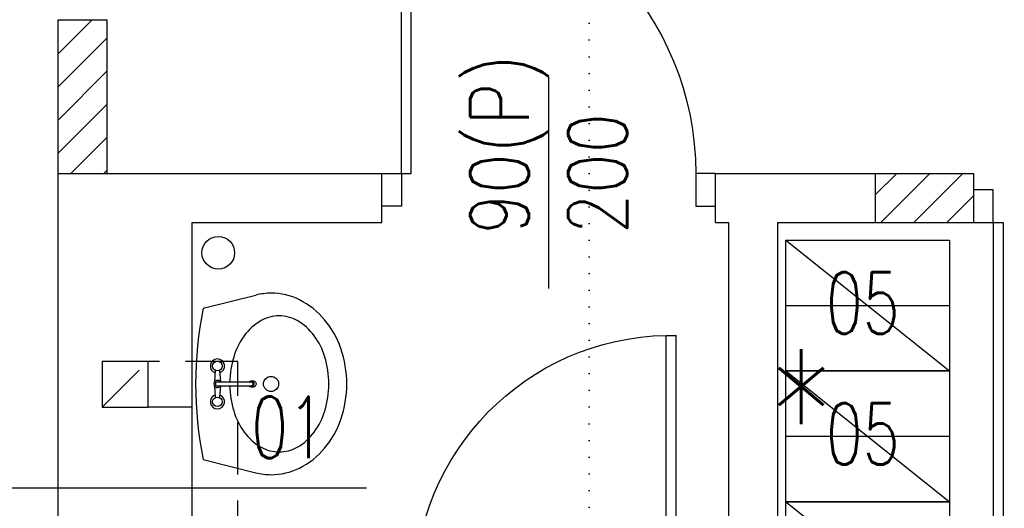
# Model space of a CAD drawing. Header units: millimetres. Extents: x 31969 to 285678, y -69766 to -1123.
# Tile 86 of 161: x 141974 to 142275, y -10462 to -10313. Entities that reach past the tile are written whole.
import ezdxf
from ezdxf.lldxf.tags import DXFTag

# ---------------------------------------------------------------- set-up
doc = ezdxf.new("R2010")
doc.units = ezdxf.units.MM
doc.linetypes.add('DOT', pattern=[0.25, 0, -0.25])
doc.linetypes.add('KRE_16_8', pattern=[24, 16, -8])
for name, color, linetype in [('a-opis 1', 3, 'Continuous'), ('a-opis 3', 15, 'Continuous'), ('a-opis stolarki 1', 3, 'Continuous'), ('a-opis stolarki 2', 1, 'Continuous'), ('a-opis technologii 2', 12, 'Continuous'), ('a-przekrój 1', 3, 'Continuous'), ('a-przekrój 2', 251, 'Continuous'), ('a-stolarka drzwiowa', 3, 'Continuous'), ('a-wentylacja', 3, 'Continuous'), ('a-wyposażenie', 84, 'Continuous'), ('a-ściany działowe projektowane', 5, 'Continuous'), ('a-ściany istniejące murowane', 6, 'Continuous')]:
    doc.layers.add(name, color=color, linetype=linetype)
doc.styles.add('RS01507', font='romans.shx', dxfattribs={"width": 0.7, "height": 0.15})
doc.styles.add('WYMIAR', font='romans.shx', dxfattribs={"width": 0.8})
tags = doc.linetypes.add('DASHED', pattern=[0.75, 0.5, -0.25]).pattern_tags.tags
tags[6:7] = [DXFTag(74, 4), DXFTag(75, 0), DXFTag(340, '0'), DXFTag(46, 1.0), DXFTag(50, 0.0), DXFTag(44, 0.0), DXFTag(45, 0.0)]
tags[4:5] = [DXFTag(74, 4), DXFTag(75, 0), DXFTag(340, '0'), DXFTag(46, 1.0), DXFTag(50, 0.0), DXFTag(44, 0.0), DXFTag(45, 0.0)]

# ---------------------------------------------------------------- blocks, each defined once
blk = doc.blocks.new('A$C742963B9')
at = {"layer": 'a-stolarka drzwiowa'}
for p, q in [((6, 88.49), (0, 88.49)), ((6, 78.49), (6, 88.49)), ((86, 78.49), (86, 88.49)), ((86, 88.49), (92, 88.49)), ((0, 78.49), (6, 78.49)), ((86, 78.49), (83, 78.49)), ((83, 78.49), (83, 0)), ((92, 78.49), (86, 78.49)), ((86, 78.49), (86, 0)), ((83, 0), (86, 0))]:
    blk.add_line(p, q, dxfattribs=at)
at = {"layer": 'a-stolarka drzwiowa', "linetype": 'DASHED', "lineweight": 25, "ltscale": 20}
blk.add_arc((84.5, 78.49), 78.5, 180, 268.9051, dxfattribs=at)
blk = doc.blocks.new('A$C42BE72CD')
at = {"layer": 'a-stolarka drzwiowa'}
for p, q in [((6, 99.95), (0, 99.95)), ((6, 89.95), (6, 99.95)), ((96, 89.95), (96, 99.95)), ((96, 99.95), (102, 99.95)), ((0, 89.95), (6, 89.95)), ((6, 89.95), (9, 89.95)), ((6, 89.95), (6, 0)), ((9, 89.95), (9, 0)), ((102, 89.95), (96, 89.95)), ((9, 0), (6, 0))]:
    blk.add_line(p, q, dxfattribs=at)
at = {"layer": 'a-stolarka drzwiowa', "linetype": 'DASHED', "lineweight": 25, "ltscale": 20}
blk.add_arc((6, 89.95), 90, 271.9102, 0, dxfattribs=at)

msp = doc.modelspace()

# ---------------------------------------------------------------- hatches: boundary and pattern name
at = {"layer": 'a-przekrój 2', "ltscale": 0.1}
h = msp.add_hatch(dxfattribs=at)
h.set_pattern_fill('LINE', color=256, scale=2.25, angle=45)
h.paths.add_polyline_path([(142266.07, -10375.1), (142266.07, -10360.1), (142236.07, -10360.1), (142236.07, -10375.1)])
h.paths.add_polyline_path([(142181.07, -10500.1), (142191.07, -10500.1), (142191.07, -10488.1), (142181.07, -10488.1)])
h.paths.add_polyline_path([(142089.07, -10500.1), (142089.07, -10488.1), (142027.07, -10488.1), (142027.07, -10500.1)])
h.paths.add_polyline_path([(142001.07, -10503.1), (141986.07, -10503.1), (141986.07, -10593.1), (142001.07, -10593.1)])
h.paths.add_polyline_path([(142001.07, -10313.1), (141986.07, -10313.1), (141986.07, -10360.1), (142001.07, -10360.1)])

# ---------------------------------------------------------------- linework, layer by layer
at = {"layer": 'a-opis 1', "linetype": 'DOT', "ltscale": 20}
msp.add_line((142148.48, -9498.2), (142148.5, -10504.8), dxfattribs=at)
at = {"layer": 'a-opis 3'}
msp.add_line((141951.83, -10456.2), (142080.41, -10456.2), dxfattribs=at)
at = {"layer": 'a-opis stolarki 1'}
msp.add_line((142136.07, -10330.58), (142136.07, -10395.25), dxfattribs=at)
at = {"layer": 'a-przekrój 1', "ltscale": 100}
msp.add_circle((142035.06, -10384.35), 5, dxfattribs=at)
at = {"layer": 'a-wentylacja', "linetype": 'KRE_16_8'}
for p, q in [((141999.57, -10431.6), (142013.57, -10417.6)), ((142041.07, -10417.6), (142013.57, -10417.6)), ((142041.07, -10500.1), (142041.07, -10417.6)), ((142027.07, -10431.6), (142013.57, -10431.6))]:
    msp.add_line(p, q, dxfattribs=at)
msp.add_lwpolyline([(141999.57, -10431.6), (142013.57, -10431.6), (142013.57, -10417.6), (141999.57, -10417.6)], close=True, dxfattribs=at)
at = {"layer": 'a-wyposażenie'}
for p, q in [((142208.63, -10380.45), (142258.63, -10420.45)), ((142030.43, -10401.33), (142046.52, -10397.29)), ((142208.63, -10400.45), (142258.63, -10400.45)), ((142034.14, -10420.29), (142033.88, -10423.83)), ((142035.41, -10420.29), (142035.68, -10423.83)), ((142208.63, -10420.45), (142258.63, -10460.45)), ((142034.78, -10423.83), (142045.12, -10423.83)), ((142045.12, -10423.54), (142045.76, -10423.54)), ((142033.88, -10425.06), (142034.14, -10428.6)), ((142034.78, -10425.06), (142045.12, -10425.06)), ((142035.68, -10425.06), (142035.41, -10428.6)), ((142045.12, -10425.36), (142045.76, -10425.36)), ((142208.63, -10440.45), (142258.63, -10440.45)), ((142030.43, -10447.56), (142046.52, -10451.6)), ((142208.63, -10460.45), (142258.63, -10500.45))]:
    msp.add_line(p, q, dxfattribs=at)
for points in [[(142208.63, -10420.45), (142208.63, -10380.45), (142258.63, -10380.45), (142258.63, -10420.45)], [(142208.63, -10460.45), (142208.63, -10420.45), (142258.63, -10420.45), (142258.63, -10460.45)], [(142208.63, -10500.45), (142208.63, -10460.45), (142258.63, -10460.45), (142258.63, -10500.45)]]:
    msp.add_lwpolyline(points, close=True, dxfattribs=at)
for points in [[(142051.24, -10452.19, 0.115836), (142059.86, -10450.16, 0.104065), (142067.58, -10444.06, 0.09084), (142072.54, -10435.28, 0.083285), (142074.35, -10424.45, 0.083285), (142072.54, -10413.61, 0.09084), (142067.58, -10404.83, 0.104065), (142059.86, -10398.73, 0.115836), (142051.24, -10396.71, 0.061594), (142046.52, -10397.29, 0.104065)], [(142038.56, -10425.06, 0.067885), (142039.76, -10432.67, 0.084294), (142042.98, -10439.16, 0.106458), (142048.16, -10443.79, 0.130058), (142053.69, -10445.25, 0.130058), (142059.22, -10443.79, 0.106458), (142064.4, -10439.16, 0.084294), (142067.63, -10432.67, 0.073345), (142068.84, -10424.45, 0.073345), (142067.63, -10416.22, 0.084294), (142064.4, -10409.73, 0.106458), (142059.22, -10405.1, 0.130058), (142053.69, -10403.64, 0.130058), (142048.16, -10405.1, 0.106458), (142042.98, -10409.73, 0.084294), (142039.76, -10416.22, 0.067885), (142038.56, -10423.83, 0.067885)], [(142044.49, -10423.83, -0.009141), (142044.52, -10423.8, -0.100796), (142044.8, -10423.6, -0.104546), (142045.12, -10423.54, -0.104546), (142045.44, -10423.6, -0.100796), (142045.72, -10423.8, -0.095911), (142045.9, -10424.09, -0.09272), (142045.97, -10424.45, -0.09272), (142045.9, -10424.8, -0.095911), (142045.72, -10425.09, -0.100796), (142045.44, -10425.29, -0.104546), (142045.12, -10425.36, -0.104546), (142044.8, -10425.29, -0.100796), (142044.52, -10425.09, -0.009141), (142044.49, -10425.06, -0.09272)], [(142045.12, -10423.83, -0.104546), (142045.32, -10423.87, -0.100796), (142045.51, -10424, -0.095911), (142045.63, -10424.2, -0.09272), (142045.68, -10424.45, -0.09272), (142045.63, -10424.69, -0.095911), (142045.51, -10424.89, -0.100796), (142045.32, -10425.02, -0.104546), (142045.12, -10425.06, -0.104546)], [(142045.76, -10423.54, -0.104546), (142046.08, -10423.6, -0.100796), (142046.36, -10423.8, -0.095911), (142046.55, -10424.09, -0.09272), (142046.61, -10424.45, -0.09272), (142046.55, -10424.8, -0.095911), (142046.36, -10425.09, -0.100796), (142046.08, -10425.29, -0.104546), (142045.76, -10425.36, -0.104546)], [(142046.52, -10451.6, 0.061594), (142051.24, -10452.19, 0.115836)]]:
    msp.add_lwpolyline(points, format="xyb", dxfattribs=at)
for centre, radius in [((142034.78, -10418.98), 1.46), ((142051.19, -10424.45), 2.31), ((142034.78, -10429.91), 1.46)]:
    msp.add_circle(centre, radius, dxfattribs=at)
for centre, radius, start, end in [((142144.86, -10424.45), 116.74, 168.5788, 191.4212), ((142034.78, -10418.98), 2.18, 288.4795, 251.5205), ((142034.78, -10424.45), 1.09, 34.5181, 325.4819), ((142034.78, -10424.45), 0.619, 90, 270), ((142034.78, -10429.91), 2.18, 108.4795, 71.5205)]:
    msp.add_arc(centre, radius, start, end, dxfattribs=at)
at = {"layer": 'a-ściany działowe projektowane', "ltscale": 20}
for p, q in [((141986.07, -10360.1), (141986.07, -10313.1)), ((141986.07, -10313.1), (142001.07, -10313.1)), ((142001.07, -10360.1), (142001.07, -10313.1)), ((142236.07, -10360.1), (142266.07, -10360.1)), ((142266.07, -10375.1), (142266.07, -10360.1)), ((142236.07, -10375.1), (142266.07, -10375.1))]:
    msp.add_line(p, q, dxfattribs=at)
at = {"layer": 'a-ściany istniejące murowane'}
for p, q in [((141986.07, -10360.1), (142085.07, -10360.1)), ((141986.07, -10503.1), (141986.07, -10360.1)), ((142085.07, -10375.1), (142085.07, -10360.1)), ((142187.07, -10360.1), (142236.07, -10360.1)), ((142187.07, -10375.1), (142187.07, -10360.1)), ((142236.07, -10375.1), (142236.07, -10360.1)), ((142027.07, -10375.1), (142085.07, -10375.1)), ((142027.07, -10503.1), (142027.07, -10375.1)), ((142187.07, -10375.1), (142191.07, -10375.1)), ((142191.07, -10375.1), (142191.07, -10605.1)), ((142206.07, -10375.1), (142236.07, -10375.1)), ((142206.07, -10375.1), (142206.07, -10605.1))]:
    msp.add_line(p, q, dxfattribs=at)

# ---------------------------------------------------------------- block references
at = {"layer": 'a-stolarka drzwiowa', "ltscale": 100, "xscale": -1, "rotation": 180}
for name, p in [('A$C42BE72CD', (142085.07, -10270.15)), ('A$C742963B9', (142089.07, -10409.61))]:
    msp.add_blockref(name, p, dxfattribs=at)
at = {"layer": 'a-stolarka drzwiowa', "ltscale": 100}
msp.add_blockref('A$C42BE72CD', (142266.07, -10465.05), dxfattribs=at)

# ---------------------------------------------------------------- texts
at = {"layer": 'a-opis stolarki 1', "insert": (142160.05, -10378.65), "char_height": 18, "width": 35.8438, "attachment_point": 7, "rotation": 90, "style": 'WYMIAR'}
msp.add_mtext('{\\W0.995659; }\\P90(P)\\P200', dxfattribs=at)
at = {"layer": 'a-opis stolarki 2', "insert": (142224.3, -10453.89), "char_height": 40.095, "attachment_point": 9, "style": 'WYMIAR'}
msp.add_mtext_dynamic_manual_height_columns('\\A1;*', width=124.3193, gutter_width=12.5, heights=[0], dxfattribs=at)
at = {"layer": 'a-opis technologii 2', "ltscale": 40, "style": 'RS01507', "width": 0.7}
for s, p in [('05', (142220.84, -10409.12)), ('01', (142045.1, -10447.14)), ('05', (142220.84, -10449.12))]:
    msp.add_text(s, height=18.813, dxfattribs=at).set_placement(p)

doc.saveas('drawing.dxf')
